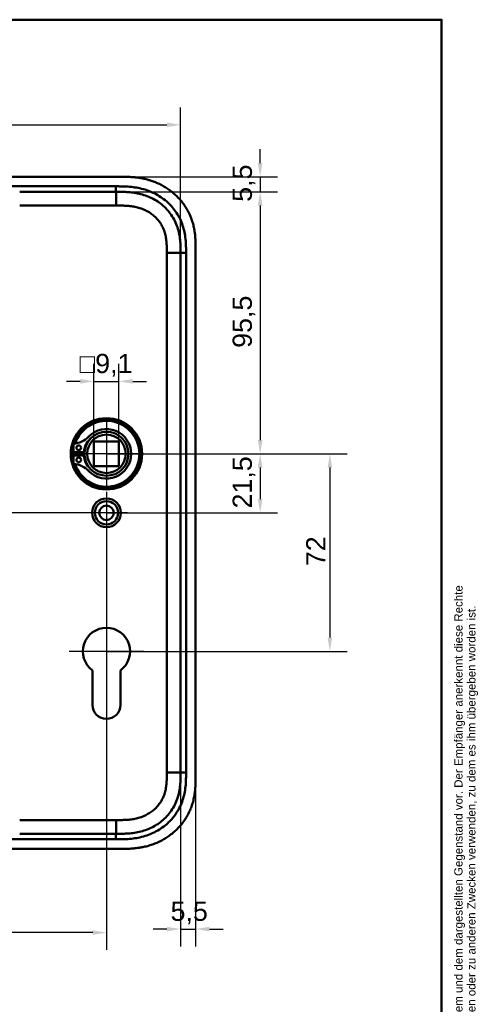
# Model space of a CAD drawing. Header units: millimetres. Extents: x 20 to 833, y 20 to 574.
# Tile 13 of 13: x 666 to 833, y 215 to 574. Entities that reach past the tile are written whole.
import ezdxf
from ezdxf.enums import TextEntityAlignment as Align

# ---------------------------------------------------------------- set-up
doc = ezdxf.new("R2010")
doc.units = ezdxf.units.MM
doc.header["$LTSCALE"] = 2
for name, color, linetype, lineweight in [('Bemaßungen(DIN)', 7, 'Continuous', 25), ('Mittelpunktmarkierung(DIN)', 7, 'Continuous', 25), ('Sichtbare Kanten(DIN)', 7, 'Continuous', 50), ('Sichtbare tangentiale Kanten(DIN)', 7, 'Continuous', 50), ('Skizziergeometrie(DIN)', 7, 'Continuous', 50), ('Skizzierlinie(DIN)', 7, 'Continuous', 25), ('Symbole(DIN)', 7, 'Continuous', 25)]:
    doc.layers.add(name, color=color, linetype=linetype, lineweight=lineweight)
doc.styles.add('Aktuell-DIN', font='arial.ttf')
doc.styles.add('STANDARD-DIN~0', font='arial.ttf')
doc.styles.add('Textstil10', font='arial.ttf')
doc.styles.add('Textstil41', font='arial.ttf', dxfattribs={"width": 0.8})
doc.styles.add('Textstil83', font='arial.ttf', dxfattribs={"width": 0.8})
doc.dimstyles.new('CAD-LAN', dxfattribs={"dimscale": 2, "dimtxt": 3.5, "dimasz": 2.5, "dimexe": 3.175, "dimexo": 0, "dimgap": 0.8, "dimtad": 1, "dimrnd": 1e-08, "dimtxsty": 'STANDARD-DIN~0', "dimcen": 0.09, "dimdle": 10, "dimclrd": 250, "dimclre": 250, "dimclrt": 250, "dimadec": 0, "dimazin": 2, "dimtfac": 1, "dimtmove": 0, "dimatfit": 3, "dimfxl": 1, "dimtolj": 1, "dimtzin": 0, "dimlwd": 25, "dimlwe": 25, "dimarcsym": 0})

# ---------------------------------------------------------------- blocks, each defined once
blk = doc.blocks.new('Ränder Standardrahmen')
at = {"layer": 'Skizziergeometrie(DIN)', "flags": 128}
blk.add_lwpolyline([(10, 10), (10, 287), (410, 287), (410, 10), (10, 10)], dxfattribs=at)
blk = doc.blocks.new('Schriftfelder Heusser')
at = {"layer": 'Skizziergeometrie(DIN)'}
for p, q in [((101, 229.92), (101, 236.92)), ((101, 236.92), (291, 236.92)), ((111, 229.92), (111, 236.92)), ((123, 229.92), (123, 236.92)), ((232, 229.92), (232, 236.92)), ((256, 229.92), (256, 236.92)), ((291, 236.92), (291, 229.92)), ((101, 191.42), (101, 229.92)), ((101, 229.92), (291, 229.92)), ((111, 229.92), (111, 221.42)), ((123, 229.92), (123, 221.42)), ((232, 229.92), (232, 221.42)), ((256, 229.92), (256, 221.42)), ((291, 229.92), (291, 191.42)), ((101, 221.42), (291, 221.42)), ((150, 221.42), (150, 204.42)), ((198.85, 221.42), (198.85, 204.42)), ((216.35, 221.42), (216.35, 204.42)), ((238.35, 221.42), (238.35, 204.42)), ((278, 221.42), (278, 191.42)), ((278, 208.67), (291, 208.67)), ((101, 204.42), (291, 204.42)), ((142, 204.42), (142, 191.42)), ((236, 204.42), (236, 191.42)), ((278, 200.17), (291, 200.17)), ((291, 191.42), (101, 191.42))]:
    blk.add_line(p, q, dxfattribs=at)
at = {"layer": 'Skizzierlinie(DIN)'}
for p, q in [((113.5, 221.42), (113.5, 204.42)), ((118, 221.42), (118, 204.42)), ((162.35, 221.42), (162.35, 204.42)), ((166.85, 221.42), (166.85, 204.42)), ((113.5, 217.17), (150, 217.17)), ((162.35, 217.17), (278, 217.17)), ((113.5, 212.92), (150, 212.92)), ((162.35, 212.92), (278, 212.92)), ((113.5, 208.67), (150, 208.67)), ((162.35, 208.67), (278, 208.67))]:
    blk.add_line(p, q, dxfattribs=at)
for centre in [(115.75, 219.25), (164.6, 219.25), (115.75, 215.04), (164.6, 215.04), (115.75, 210.79), (164.6, 210.79), (115.75, 206.54), (164.6, 206.54)]:
    blk.add_circle(centre, 1.75, dxfattribs=at)
at = {"layer": 'Symbole(DIN)', "color": 7, "insert": (293.33, 191.7), "char_height": 1.5, "width": 182.3003, "attachment_point": 1, "rotation": 90, "line_spacing_factor": 0.944221, "style": 'Aktuell-DIN'}
blk.add_mtext('\\fArial|b0|i0;\\H1.5000;Die Schlossfabrik Heusser AG ist Eigentümerin dieses Dokumentes und behält sich alle Rechte an diesem und dem dargestellten Gegenstand vor. Der Empfänger anerkennt diese Rechte\\Pund wird das Dokument nicht ohne schriftliche Ermächtigung der Eigentümerin Dritten zugänglich machen oder zu anderen Zwecken verwenden, zu dem es ihm übergeben worden ist.\\P ', dxfattribs=at)
at = {"layer": 'Symbole(DIN)', "color": 179, "true_color": 0x262659, "style": 'Aktuell-DIN'}
for s, insert, char_height, attachment_point in [('Pos.', (106, 227), 2.489, 2), ('Menge', (117, 227), 2.489, 2), ('Benennung', (125.81, 225.38), 2.489, 4), ('B-Nummer', (234.74, 225.62), 2.489, 4), ('Material', (265.02, 225.62), 2.489, 5), ('\\fArial|b0|i0;a', (115.81, 219.53), 2, 5), ('\\fArial|b0|i0;e', (164.54, 219.53), 2, 5), ('\\fArial|b0|i0;Gezeichnet', (200.05, 219.23), 2, 4), ('\\fArial|b0|i0;b', (115.75, 215), 2, 5), ('\\fArial|b0|i0;f', (164.55, 215.06), 2, 5), ('\\fArial|b0|i0;Freigegeben', (199.92, 216), 2, 1), ('\\fArial|b0|i0;Projekt', (200, 211.98), 2, 1), ('\\fArial|b0|i0;c', (115.75, 211.01), 2, 5), ('\\fArial|b0|i0;g', (164.63, 211.05), 2, 5), ('\\fArial|b0|i0;d', (115.76, 206.55), 2, 5), ('\\fArial|b0|i0;h', (164.55, 206.57), 2, 5), ('\\fArial|b0|i0;CAD-Nr.', (200, 207.5), 2, 1), ('\\fArial|b0|i0;\\H2.0000;Massstab', (284.39, 206.37), 2, 5), ('\\fArial|b0|i0;\\H2.0000;Baugruppe', (143.1, 203.73), 2, 1), ('\\fArial|b0|i0;Zeichnungs-Nr.', (237, 203.5), 2, 1), ('\\fArial|b0|i0;\\H2.5000;4853 Murgenthal', (113.33, 192.46), 2.5, 7)]:
    blk.add_mtext(s, dxfattribs=dict(at, insert=insert, char_height=char_height, attachment_point=attachment_point))
at = {"layer": 'Symbole(DIN)', "color": 179, "true_color": 0x262659, "attachment_point": 5, "style": 'Aktuell-DIN'}
for s, insert, char_height, width in [('Änd.', (107.21, 213), 2.489, 12.3494), ('Änd.', (156.12, 212.76), 2.489, 12.3494), ('\\fArial|b0|i0;Änderung', (284.51, 202.33), 2, 12.1143)]:
    blk.add_mtext(s, dxfattribs=dict(at, insert=insert, char_height=char_height, width=width))
at = {"layer": 'Symbole(DIN)', "color": 7, "insert": (143.1, 196.62), "char_height": 4.5, "width": 90.18, "attachment_point": 4, "style": 'Aktuell-DIN'}
blk.add_mtext('\\fArial|b0|i0;\\W0.90;\\H4.5000;Heusser-Muschel Serie 9  EN179', dxfattribs=at)
at = {"layer": 'Symbole(DIN)', "color": 179, "true_color": 0x262659, "style": 'Textstil10'}
blk.add_attdef('ERSTELLUNGSDATUM_001', (217.23, 218.29), '', height=2, dxfattribs=at)
at = {"layer": 'Symbole(DIN)', "color": 179, "true_color": 0x262659}
for tag, height, style, p in [('AUTOR', 2.49, 'Aktuell-DIN', (240.03, 219.26)), ('KONTROLLDATUM', 2, 'Textstil10', (217.42, 215.04)), ('KONTROLLIERT_VON', 2, 'Textstil10', (239.98, 215.05))]:
    blk.add_attdef(tag, text='', height=height, dxfattribs=dict(at, style=style)).set_placement(p, align=Align.MIDDLE_LEFT)
at = {"layer": 'Symbole(DIN)', "color": 7, "style": 'Textstil83', "width": 0.8}
blk.add_attdef('Anfänglicher_Ansichtsmaßstab_001', (281.57, 213.34), '', height=2.3, dxfattribs=at)
at = {"layer": 'Symbole(DIN)', "color": 179, "true_color": 0x262659, "style": 'Textstil10'}
blk.add_attdef('PROJEKT', text='', height=2, dxfattribs=at).set_placement((217.77, 209.72), align=Align.BOTTOM_LEFT)
at = {"layer": 'Symbole(DIN)', "color": 7, "style": 'Textstil41', "width": 0.8}
blk.add_attdef('STATUS', text='', height=5, dxfattribs=at).set_placement((284.53, 195.86), align=Align.MIDDLE_CENTER)
blk = doc.blocks.new('*D8')
at = {"layer": 'Bemaßungen(DIN)', "color": 250, "linetype": 'Continuous', "lineweight": 25, "true_color": 0x3f3f3f, "transparency": 16777216}
for p, q in [((701.35, 511.26), (760.24, 511.26)), ((753.89, 506.26), (753.89, 420.76)), ((697.89, 415.76), (760.24, 415.76))]:
    blk.add_line(p, q, dxfattribs=at)
at = {"layer": 'Bemaßungen(DIN)', "color": 250, "linetype": 'Continuous', "true_color": 0x3f3f3f, "transparency": 16777216}
for points in [[(753.05, 506.26), (754.72, 506.26), (753.89, 511.26)], [(753.05, 420.76), (754.72, 420.76), (753.89, 415.76)]]:
    blk.add_solid(points, dxfattribs=at)
at = {"layer": 'Defpoints', "color": 0, "linetype": 'Continuous', "transparency": 16777216}
for p in [(701.35, 511.26), (697.89, 415.76), (753.89, 415.76)]:
    blk.add_point(p, dxfattribs=at)
at = {"layer": 'Bemaßungen(DIN)', "color": 250, "linetype": 'Continuous', "lineweight": 25, "true_color": 0x3f3f3f, "transparency": 16777216, "insert": (743.87, 454.39), "char_height": 7, "attachment_point": 1, "rotation": 90, "style": 'STANDARD-DIN~0'}
blk.add_mtext('\\A1;95,5', dxfattribs=at)
blk = doc.blocks.new('*D9')
at = {"layer": 'Bemaßungen(DIN)', "color": 250, "linetype": 'Continuous', "lineweight": 25, "true_color": 0x3f3f3f, "transparency": 16777216}
for p, q in [((697.89, 415.76), (760.24, 415.76)), ((753.89, 410.76), (753.89, 399.26)), ((697.89, 394.26), (760.24, 394.26))]:
    blk.add_line(p, q, dxfattribs=at)
at = {"layer": 'Bemaßungen(DIN)', "color": 250, "linetype": 'Continuous', "true_color": 0x3f3f3f, "transparency": 16777216}
for points in [[(753.05, 410.76), (754.72, 410.76), (753.89, 415.76)], [(753.05, 399.26), (754.72, 399.26), (753.89, 394.26)]]:
    blk.add_solid(points, dxfattribs=at)
at = {"layer": 'Defpoints', "color": 0, "linetype": 'Continuous', "transparency": 16777216}
for p in [(697.89, 415.76), (697.89, 394.26), (753.89, 394.26)]:
    blk.add_point(p, dxfattribs=at)
at = {"layer": 'Bemaßungen(DIN)', "color": 250, "linetype": 'Continuous', "lineweight": 25, "true_color": 0x3f3f3f, "transparency": 16777216, "insert": (743.87, 395.84), "char_height": 7, "attachment_point": 1, "rotation": 90, "style": 'STANDARD-DIN~0'}
blk.add_mtext('\\A1;21,5', dxfattribs=at)
blk = doc.blocks.new('*D10')
at = {"layer": 'Bemaßungen(DIN)', "color": 250, "linetype": 'Continuous', "lineweight": 25, "true_color": 0x3f3f3f, "transparency": 16777216}
for p, q in [((697.89, 415.76), (785.67, 415.76)), ((779.32, 410.76), (779.32, 348.76)), ((697.89, 343.76), (785.67, 343.76))]:
    blk.add_line(p, q, dxfattribs=at)
at = {"layer": 'Bemaßungen(DIN)', "color": 250, "linetype": 'Continuous', "true_color": 0x3f3f3f, "transparency": 16777216}
for points in [[(778.49, 410.76), (780.15, 410.76), (779.32, 415.76)], [(778.49, 348.76), (780.15, 348.76), (779.32, 343.76)]]:
    blk.add_solid(points, dxfattribs=at)
at = {"layer": 'Defpoints', "color": 0, "linetype": 'Continuous', "transparency": 16777216}
for p in [(697.89, 415.76), (697.89, 343.76), (779.32, 343.76)]:
    blk.add_point(p, dxfattribs=at)
at = {"layer": 'Bemaßungen(DIN)', "color": 250, "linetype": 'Continuous', "lineweight": 25, "true_color": 0x3f3f3f, "transparency": 16777216, "insert": (770.69, 374.81), "char_height": 7, "attachment_point": 1, "rotation": 90, "style": 'STANDARD-DIN~0'}
blk.add_mtext('\\A1;72', dxfattribs=at)
blk = doc.blocks.new('*D11')
at = {"layer": 'Bemaßungen(DIN)', "color": 250, "linetype": 'Continuous', "lineweight": 25, "true_color": 0x3f3f3f, "transparency": 16777216}
for p, q in [((753.89, 521.76), (753.89, 526.76)), ((702.35, 516.76), (760.24, 516.76)), ((753.89, 516.76), (753.89, 511.26)), ((701.35, 511.26), (760.24, 511.26)), ((753.89, 506.26), (753.89, 501.26))]:
    blk.add_line(p, q, dxfattribs=at)
at = {"layer": 'Bemaßungen(DIN)', "color": 250, "linetype": 'Continuous', "true_color": 0x3f3f3f, "transparency": 16777216}
for points in [[(753.05, 521.76), (754.72, 521.76), (753.89, 516.76)], [(753.05, 506.26), (754.72, 506.26), (753.89, 511.26)]]:
    blk.add_solid(points, dxfattribs=at)
at = {"layer": 'Defpoints', "color": 0, "linetype": 'Continuous', "transparency": 16777216}
for p in [(702.35, 516.76), (701.35, 511.26), (753.89, 511.26)]:
    blk.add_point(p, dxfattribs=at)
at = {"layer": 'Bemaßungen(DIN)', "color": 250, "linetype": 'Continuous', "lineweight": 25, "true_color": 0x3f3f3f, "transparency": 16777216, "insert": (743.9, 507.61), "char_height": 7, "attachment_point": 1, "rotation": 90, "style": 'STANDARD-DIN~0'}
blk.add_mtext('\\A1;5,5', dxfattribs=at)
blk = doc.blocks.new('*D12')
at = {"layer": 'Bemaßungen(DIN)', "color": 250, "linetype": 'Continuous', "lineweight": 25, "true_color": 0x3f3f3f, "transparency": 16777216}
for p, q in [((579.89, 491.26), (553.54, 491.26)), ((559.89, 399.26), (559.89, 486.26)), ((697.89, 394.26), (553.54, 394.26))]:
    blk.add_line(p, q, dxfattribs=at)
at = {"layer": 'Bemaßungen(DIN)', "color": 250, "linetype": 'Continuous', "true_color": 0x3f3f3f, "transparency": 16777216}
for points in [[(559.05, 486.26), (560.72, 486.26), (559.89, 491.26)], [(559.05, 399.26), (560.72, 399.26), (559.89, 394.26)]]:
    blk.add_solid(points, dxfattribs=at)
at = {"layer": 'Defpoints', "color": 0, "linetype": 'Continuous', "transparency": 16777216}
for p in [(559.89, 491.26), (579.89, 491.26), (697.89, 394.26)]:
    blk.add_point(p, dxfattribs=at)
at = {"layer": 'Bemaßungen(DIN)', "color": 250, "linetype": 'Continuous', "lineweight": 25, "true_color": 0x3f3f3f, "transparency": 16777216, "insert": (551.14, 437.75), "char_height": 7, "attachment_point": 1, "rotation": 90, "style": 'STANDARD-DIN~0'}
blk.add_mtext('\\A1;97', dxfattribs=at)
blk = doc.blocks.new('*D13')
at = {"layer": 'Bemaßungen(DIN)', "color": 250, "linetype": 'Continuous', "lineweight": 25, "true_color": 0x3f3f3f, "transparency": 16777216}
for p, q in [((697.89, 394.26), (553.54, 394.26)), ((559.89, 389.26), (559.89, 302.26)), ((579.89, 297.26), (553.54, 297.26))]:
    blk.add_line(p, q, dxfattribs=at)
at = {"layer": 'Bemaßungen(DIN)', "color": 250, "linetype": 'Continuous', "true_color": 0x3f3f3f, "transparency": 16777216}
for points in [[(559.05, 389.26), (560.72, 389.26), (559.89, 394.26)], [(559.05, 302.26), (560.72, 302.26), (559.89, 297.26)]]:
    blk.add_solid(points, dxfattribs=at)
at = {"layer": 'Defpoints', "color": 0, "linetype": 'Continuous', "transparency": 16777216}
for p in [(697.89, 394.26), (559.89, 297.26), (579.89, 297.26)]:
    blk.add_point(p, dxfattribs=at)
at = {"layer": 'Bemaßungen(DIN)', "color": 250, "linetype": 'Continuous', "lineweight": 25, "true_color": 0x3f3f3f, "transparency": 16777216, "insert": (551.14, 340.75), "char_height": 7, "attachment_point": 1, "rotation": 90, "style": 'STANDARD-DIN~0'}
blk.add_mtext('\\A1;97', dxfattribs=at)
blk = doc.blocks.new('*D14')
at = {"layer": 'Bemaßungen(DIN)', "color": 250, "linetype": 'Continuous', "lineweight": 25, "true_color": 0x3f3f3f, "transparency": 16777216}
for p, q in [((532.89, 487.92), (532.89, 542.05)), ((724.89, 488.98), (724.89, 542.05)), ((537.89, 535.7), (719.89, 535.7))]:
    blk.add_line(p, q, dxfattribs=at)
at = {"layer": 'Bemaßungen(DIN)', "color": 250, "linetype": 'Continuous', "true_color": 0x3f3f3f, "transparency": 16777216}
for points in [[(537.89, 536.53), (537.89, 534.86), (532.89, 535.7)], [(719.89, 536.53), (719.89, 534.86), (724.89, 535.7)]]:
    blk.add_solid(points, dxfattribs=at)
at = {"layer": 'Defpoints', "color": 0, "linetype": 'Continuous', "transparency": 16777216}
for p in [(724.89, 535.7), (724.89, 488.98), (532.89, 487.92)]:
    blk.add_point(p, dxfattribs=at)
at = {"layer": 'Bemaßungen(DIN)', "color": 250, "linetype": 'Continuous', "lineweight": 25, "true_color": 0x3f3f3f, "transparency": 16777216, "insert": (621.52, 544.44), "char_height": 7, "attachment_point": 1, "style": 'STANDARD-DIN~0'}
blk.add_mtext('\\A1;192', dxfattribs=at)
blk = doc.blocks.new('*D16')
at = {"layer": 'Bemaßungen(DIN)', "color": 250, "linetype": 'Continuous', "lineweight": 25, "true_color": 0x3f3f3f, "transparency": 16777216}
for p, q in [((697.89, 386.61), (697.89, 234.91)), ((579.89, 289.61), (579.89, 234.91)), ((692.89, 241.26), (584.89, 241.26))]:
    blk.add_line(p, q, dxfattribs=at)
at = {"layer": 'Bemaßungen(DIN)', "color": 250, "linetype": 'Continuous', "true_color": 0x3f3f3f, "transparency": 16777216}
for points in [[(584.89, 242.1), (584.89, 240.43), (579.89, 241.26)], [(692.89, 242.1), (692.89, 240.43), (697.89, 241.26)]]:
    blk.add_solid(points, dxfattribs=at)
at = {"layer": 'Defpoints', "color": 0, "linetype": 'Continuous', "transparency": 16777216}
for p in [(697.89, 386.61), (579.89, 289.61), (579.89, 241.26)]:
    blk.add_point(p, dxfattribs=at)
at = {"layer": 'Bemaßungen(DIN)', "color": 250, "linetype": 'Continuous', "lineweight": 25, "true_color": 0x3f3f3f, "transparency": 16777216, "insert": (631.48, 250.01), "char_height": 7, "attachment_point": 1, "style": 'STANDARD-DIN~0'}
blk.add_mtext('\\A1;118', dxfattribs=at)
blk = doc.blocks.new('*D17')
at = {"layer": 'Bemaßungen(DIN)', "color": 250, "linetype": 'Continuous', "lineweight": 25, "true_color": 0x3f3f3f, "transparency": 16777216}
for p, q in [((724.89, 300.85), (724.89, 236.2)), ((730.39, 298.55), (730.39, 236.2)), ((719.89, 242.55), (714.89, 242.55)), ((724.89, 242.55), (730.39, 242.55)), ((735.39, 242.55), (740.39, 242.55))]:
    blk.add_line(p, q, dxfattribs=at)
at = {"layer": 'Bemaßungen(DIN)', "color": 250, "linetype": 'Continuous', "true_color": 0x3f3f3f, "transparency": 16777216}
for points in [[(719.89, 243.38), (719.89, 241.71), (724.89, 242.55)], [(735.39, 243.38), (735.39, 241.71), (730.39, 242.55)]]:
    blk.add_solid(points, dxfattribs=at)
at = {"layer": 'Defpoints', "color": 0, "linetype": 'Continuous', "transparency": 16777216}
for p in [(724.89, 300.85), (730.39, 298.55), (730.39, 242.55)]:
    blk.add_point(p, dxfattribs=at)
at = {"layer": 'Bemaßungen(DIN)', "color": 250, "linetype": 'Continuous', "lineweight": 25, "true_color": 0x3f3f3f, "transparency": 16777216, "insert": (721.24, 252.53), "char_height": 7, "attachment_point": 1, "style": 'STANDARD-DIN~0'}
blk.add_mtext('\\A1;5,5', dxfattribs=at)
blk = doc.blocks.new('*D18')
at = {"layer": 'Bemaßungen(DIN)', "color": 250, "linetype": 'Continuous', "lineweight": 25, "true_color": 0x3f3f3f, "transparency": 16777216}
for p, q in [((693.34, 420.31), (693.34, 448.52)), ((702.44, 420.31), (702.44, 448.52)), ((688.34, 442.17), (683.34, 442.17)), ((693.34, 442.17), (702.44, 442.17)), ((707.44, 442.17), (712.44, 442.17))]:
    blk.add_line(p, q, dxfattribs=at)
at = {"layer": 'Bemaßungen(DIN)', "color": 250, "linetype": 'Continuous', "true_color": 0x3f3f3f, "transparency": 16777216}
for points in [[(688.34, 443.01), (688.34, 441.34), (693.34, 442.17)], [(707.44, 443.01), (707.44, 441.34), (702.44, 442.17)]]:
    blk.add_solid(points, dxfattribs=at)
at = {"layer": 'Defpoints', "color": 0, "linetype": 'Continuous', "transparency": 16777216}
for p in [(702.44, 442.17), (693.34, 420.31), (702.44, 420.31)]:
    blk.add_point(p, dxfattribs=at)
at = {"layer": 'Bemaßungen(DIN)', "color": 250, "linetype": 'Continuous', "lineweight": 25, "true_color": 0x3f3f3f, "transparency": 16777216, "insert": (688.12, 452.19), "char_height": 7, "attachment_point": 1, "style": 'STANDARD-DIN~0'}
blk.add_mtext('\\A1;\\fAIGDT|b0|i0;\\H7.0000;o\\fArial|b0|i0;\\H7.0000;9,1', dxfattribs=at)

msp = doc.modelspace()

# ---------------------------------------------------------------- linework, layer by layer
at = {"layer": 'Mittelpunktmarkierung(DIN)', "linetype": 'Continuous'}
for p, q in [((697.888, 427.762), (697.888, 403.762)), ((709.888, 415.762), (685.888, 415.762)), ((697.888, 401.912), (697.888, 386.612)), ((705.538, 394.262), (690.238, 394.262)), ((697.888, 357.362), (697.888, 333.762)), ((711.488, 343.762), (684.288, 343.762))]:
    msp.add_line(p, q, dxfattribs=at)
at = {"layer": 'Sichtbare Kanten(DIN)'}
for p, q in [((702.349, 516.762), (544.427, 516.762)), ((701.35, 511.262), (666.258, 511.262)), ((701.35, 511.262), (701.361, 511.262)), ((730.388, 298.547), (730.388, 489.978)), ((693.338, 411.212), (693.338, 420.312)), ((693.338, 420.312), (702.438, 420.312)), ((702.438, 420.312), (702.438, 411.212)), ((685.93, 416.379), (685.93, 419.403)), ((689.63, 416.379), (685.93, 416.379)), ((685.93, 415.146), (689.63, 415.146)), ((685.93, 412.122), (685.93, 415.146)), ((702.438, 411.212), (693.338, 411.212)), ((692.788, 324.262), (692.788, 336.837)), ((702.988, 336.838), (702.988, 324.262)), ((701.35, 277.262), (666.258, 277.262)), ((701.361, 277.262), (701.35, 277.262)), ((543.867, 271.762), (702.349, 271.762))]:
    msp.add_line(p, q, dxfattribs=at)
for centre, radius in [((697.888, 415.762), 13), ((697.888, 415.762), 12.5), ((697.888, 415.762), 8), ((697.888, 415.762), 7), ((687.78, 417.994), 0.85), ((687.78, 413.531), 0.85), ((697.888, 394.262), 5.25), ((697.888, 394.262), 4.25), ((697.888, 394.262), 2.65)]:
    msp.add_circle(centre, radius, dxfattribs=at)
for centre, radius, start, end in [((697.888, 415.762), 12, 198.17213, 161.82787), ((697.888, 415.762), 9.017, 224.1409, 135.8591), ((685.19, 428.085), 8.678, 274.96705, 315.8591), ((697.155, 415.762), 7.55, 125.6871, 175.31499), ((697.888, 415.762), 12, 175.21102, 184.78898), ((697.888, 415.762), 9, 176.0711, 183.9289), ((697.888, 415.762), 8.2, 153.63056, 206.36944), ((697.155, 415.762), 7.55, 184.68501, 234.3129), ((685.19, 403.44), 8.678, 44.1409, 85.03295), ((697.888, 343.762), 8.6, 306.37412, 233.63044), ((697.888, 324.262), 5.1, 180, 0)]:
    msp.add_arc(centre, radius, start, end, dxfattribs=at)
for points, knots in [([(730.388, 489.978), (730.388, 490.277), (730.388, 490.876), (730.382, 491.629), (730.369, 492.385), (730.352, 492.993), (730.318, 493.757), (730.28, 494.368), (730.205, 495.287), (730.103, 496.207), (729.915, 497.432), (729.733, 498.346), (729.515, 499.253), (729.352, 499.854), (729.125, 500.599), (728.925, 501.19), (728.652, 501.921), (728.416, 502.499), (728.033, 503.354), (727.615, 504.192), (726.922, 505.415), (726.237, 506.46), (725.303, 507.709), (724.495, 508.66), (723.414, 509.784), (722.496, 510.629), (721.289, 511.612), (720.278, 512.34), (718.963, 513.173), (717.873, 513.777), (716.612, 514.382), (715.753, 514.745), (714.882, 515.075), (714.295, 515.279), (713.408, 515.56), (712.511, 515.808), (711.305, 516.086), (710.393, 516.256), (709.479, 516.397), (708.868, 516.477), (708.105, 516.56), (707.494, 516.614), (706.731, 516.669), (706.122, 516.701), (705.209, 516.737), (703.998, 516.762), (702.947, 516.763), (702.349, 516.762)], [-0.99999789, -0.99999789, -0.99999789, -0.99999789, -0.9791648, -0.9583317, -0.94791516, -0.92708206, -0.91666552, -0.89583243, -0.88541588, -0.85416624, -0.83333315, -0.80208351, -0.79166696, -0.77083387, -0.76041733, -0.73958423, -0.72916769, -0.70833459, -0.69791805, -0.66666841, -0.64583532, -0.60416913, -0.58333604, -0.54166985, -0.52083676, -0.47917058, -0.45833749, -0.4166713, -0.39583821, -0.35417202, -0.33333893, -0.30208929, -0.29167275, -0.27083965, -0.26042311, -0.22917347, -0.20834038, -0.17709074, -0.16667419, -0.1458411, -0.13542455, -0.11459146, -0.10417491, -0.08334182, -0.07292528, -0.04167564, -0.00000945, -0.00000945, -0.00000945, -0.00000945]), ([(701.361, 511.262), (701.991, 511.262), (702.636, 511.262), (703.286, 511.252), (703.972, 511.241), (704.664, 511.22), (705.354, 511.178), (706.086, 511.134), (706.815, 511.067), (707.538, 510.971), (708.302, 510.871), (709.058, 510.738), (709.806, 510.567), (710.589, 510.389), (711.363, 510.169), (712.118, 509.907), (712.9, 509.636), (713.662, 509.319), (714.398, 508.958), (715.15, 508.588), (715.875, 508.173), (716.569, 507.711), (717.269, 507.246), (717.938, 506.734), (718.574, 506.174), (719.21, 505.613), (719.811, 505.005), (720.36, 504.363), (720.915, 503.715), (721.422, 503.03), (721.875, 502.315), (722.33, 501.597), (722.732, 500.85), (723.079, 500.081), (723.423, 499.316), (723.713, 498.529), (723.948, 497.736), (724.182, 496.946), (724.361, 496.16), (724.496, 495.368), (724.627, 494.607), (724.717, 493.839), (724.778, 493.062), (724.833, 492.347), (724.862, 491.624), (724.875, 490.902), (724.888, 490.253), (724.888, 489.606), (724.888, 488.978)], [0, 0, 0, 0, 0.1902217, 0.1902217, 0.1902217, 0.3910459, 0.3910459, 0.3910459, 0.6037782, 0.6037782, 0.6037782, 0.8282217, 0.8282217, 0.8282217, 1.0633883, 1.0633883, 1.0633883, 1.3072782, 1.3072782, 1.3072782, 1.5568293, 1.5568293, 1.5568293, 1.8081601, 1.8081601, 1.8081601, 2.0594434, 2.0594434, 2.0594434, 2.3133314, 2.3133314, 2.3133314, 2.5680226, 2.5680226, 2.5680226, 2.8214462, 2.8214462, 2.8214462, 3.0739819, 3.0739819, 3.0739819, 3.3167289, 3.3167289, 3.3167289, 3.5398143, 3.5398143, 3.5398143, 3.7401487, 3.7401487, 3.7401487, 3.7401487]), ([(724.888, 299.547), (724.888, 298.919), (724.888, 298.272), (724.875, 297.623), (724.862, 296.901), (724.833, 296.178), (724.778, 295.463), (724.717, 294.686), (724.627, 293.918), (724.496, 293.156), (724.361, 292.364), (724.182, 291.579), (723.948, 290.789), (723.713, 289.996), (723.423, 289.209), (723.079, 288.444), (722.732, 287.675), (722.33, 286.928), (721.875, 286.21), (721.422, 285.495), (720.915, 284.81), (720.36, 284.162), (719.811, 283.52), (719.21, 282.912), (718.574, 282.351), (717.938, 281.791), (717.269, 281.279), (716.569, 280.814), (715.875, 280.352), (715.15, 279.937), (714.398, 279.567), (713.662, 279.206), (712.9, 278.889), (712.118, 278.618), (711.363, 278.356), (710.589, 278.136), (709.806, 277.958), (709.058, 277.787), (708.302, 277.654), (707.538, 277.554), (706.815, 277.458), (706.086, 277.391), (705.354, 277.347), (704.664, 277.305), (703.972, 277.283), (703.286, 277.273), (702.636, 277.263), (701.991, 277.262), (701.361, 277.262)], [0, 0, 0, 0, 0.2003325, 0.2003325, 0.2003325, 0.4234176, 0.4234176, 0.4234176, 0.6661657, 0.6661657, 0.6661657, 0.9187023, 0.9187023, 0.9187023, 1.172126, 1.172126, 1.172126, 1.4268172, 1.4268172, 1.4268172, 1.6807052, 1.6807052, 1.6807052, 1.9319886, 1.9319886, 1.9319886, 2.1833195, 2.1833195, 2.1833195, 2.4328707, 2.4328707, 2.4328707, 2.6767608, 2.6767608, 2.6767608, 2.9119278, 2.9119278, 2.9119278, 3.1363716, 3.1363716, 3.1363716, 3.3491044, 3.3491044, 3.3491044, 3.549929, 3.549929, 3.549929, 3.7401511, 3.7401511, 3.7401511, 3.7401511]), ([(702.349, 271.762), (702.947, 271.762), (703.998, 271.763), (705.209, 271.788), (706.122, 271.823), (706.731, 271.856), (707.494, 271.91), (708.105, 271.965), (708.868, 272.048), (709.479, 272.128), (710.394, 272.269), (711.305, 272.439), (712.662, 272.752), (713.855, 273.093), (715.322, 273.602), (716.472, 274.076), (717.874, 274.749), (718.963, 275.352), (720.278, 276.185), (721.289, 276.913), (722.496, 277.896), (723.414, 278.741), (724.495, 279.864), (725.303, 280.816), (726.237, 282.065), (726.922, 283.11), (727.692, 284.468), (728.238, 285.593), (728.83, 287.037), (729.23, 288.22), (729.637, 289.723), (729.892, 290.94), (730.103, 292.318), (730.205, 293.238), (730.28, 294.156), (730.318, 294.768), (730.352, 295.531), (730.369, 296.139), (730.382, 296.896), (730.388, 297.65), (730.388, 298.248), (730.388, 298.547)], [-0.99999787, -0.99999787, -0.99999787, -0.99999787, -0.95833168, -0.92708204, -0.9166655, -0.89583241, -0.88541586, -0.86458277, -0.85416622, -0.83333313, -0.82291658, -0.79166695, -0.77083385, -0.72916767, -0.70833458, -0.66666839, -0.6458353, -0.60416912, -0.58333603, -0.54166984, -0.52083675, -0.47917057, -0.45833747, -0.41667129, -0.3958382, -0.35417201, -0.33333892, -0.29167274, -0.27083965, -0.22917346, -0.20834037, -0.16667419, -0.14584109, -0.11459146, -0.10417491, -0.08334182, -0.07292527, -0.05209218, -0.04167563, -0.02084254, -0.00000945, -0.00000945, -0.00000945, -0.00000945])]:
    msp.add_open_spline(points, degree=3, knots=knots, dxfattribs=at)
msp.add_open_spline([(724.888, 488.978), (724.888, 394.262), (724.888, 299.547)], degree=2, dxfattribs=at)
at = {"layer": 'Sichtbare tangentiale Kanten(DIN)'}
for p, q in [((701.35, 511.262), (701.35, 513.262)), ((701.361, 511.262), (701.361, 506.262)), ((666.258, 506.262), (701.361, 506.262)), ((724.888, 488.978), (719.888, 488.978)), ((724.888, 488.978), (726.888, 488.978)), ((724.888, 299.547), (719.888, 299.547)), ((724.888, 299.547), (726.888, 299.547)), ((701.361, 282.262), (666.258, 282.262)), ((701.361, 277.262), (701.361, 282.262)), ((701.35, 277.262), (701.35, 275.262))]:
    msp.add_line(p, q, dxfattribs=at)
for points in [[(556.426, 513.262), (604.734, 513.262), (653.042, 513.262), (701.35, 513.262)], [(719.888, 488.978), (719.888, 425.834), (719.888, 362.691), (719.888, 299.547)], [(726.888, 488.978), (726.888, 425.834), (726.888, 362.691), (726.888, 299.547)], [(701.35, 275.262), (653.042, 275.262), (604.734, 275.262), (556.426, 275.263)]]:
    msp.add_open_spline(points, degree=3, dxfattribs=at)
for points, knots in [([(701.35, 513.262), (701.565, 513.262), (701.781, 513.262), (701.996, 513.262), (702.197, 513.262), (702.398, 513.261), (702.6, 513.259), (702.7, 513.259), (702.801, 513.258), (702.901, 513.257), (703.196, 513.254), (703.491, 513.249), (703.806, 513.242), (703.813, 513.242), (703.821, 513.242), (703.828, 513.242), (704.712, 513.221), (705.511, 513.181), (706.319, 513.113), (706.334, 513.112), (706.348, 513.111), (706.363, 513.11), (707.185, 513.039), (708.014, 512.938), (708.837, 512.798), (708.845, 512.796), (708.853, 512.795), (708.861, 512.794), (709.688, 512.652), (710.51, 512.472), (711.323, 512.248), (711.329, 512.246), (711.336, 512.244), (711.342, 512.242), (712.981, 511.789), (714.583, 511.151), (716.057, 510.352), (717.536, 509.549), (718.953, 508.545), (720.199, 507.402), (721.435, 506.268), (722.544, 504.96), (723.456, 503.555), (724.364, 502.155), (725.102, 500.62), (725.637, 499.027), (725.639, 499.023), (725.64, 499.019), (725.641, 499.015), (725.91, 498.215), (726.13, 497.394), (726.303, 496.572), (726.304, 496.565), (726.305, 496.558), (726.307, 496.552), (726.479, 495.727), (726.607, 494.888), (726.695, 494.058), (726.696, 494.044), (726.698, 494.03), (726.699, 494.016), (726.785, 493.198), (726.835, 492.381), (726.861, 491.505), (726.862, 491.492), (726.862, 491.479), (726.862, 491.467), (726.888, 490.613), (726.888, 489.796), (726.888, 488.978)], [0, 0, 0, 0, 0.0646507, 0.0646507, 0.0646507, 0.1249969, 0.1249969, 0.1249969, 0.15517, 0.15517, 0.15517, 0.2436497, 0.2436497, 0.2436497, 0.2456893, 0.2456893, 0.2456893, 0.492996, 0.492996, 0.492996, 0.4974066, 0.4974066, 0.4974066, 0.748902, 0.748902, 0.748902, 0.7513151, 0.7513151, 0.7513151, 1.0041249, 1.0041249, 1.0041249, 1.0061194, 1.0061194, 1.0061194, 1.5162083, 1.5162083, 1.5162083, 2.0281632, 2.0281632, 2.0281632, 2.536105, 2.536105, 2.536105, 3.0426684, 3.0426684, 3.0426684, 3.0439581, 3.0439581, 3.0439581, 3.2980848, 3.2980848, 3.2980848, 3.3001542, 3.3001542, 3.3001542, 3.554844, 3.554844, 3.554844, 3.5590877, 3.5590877, 3.5590877, 3.810454, 3.810454, 3.810454, 3.8140987, 3.8140987, 3.8140987, 4.0593595, 4.0593595, 4.0593595, 4.0593595]), ([(701.361, 506.262), (701.596, 506.262), (701.831, 506.262), (702.066, 506.262), (702.143, 506.262), (702.219, 506.261), (702.295, 506.261), (702.371, 506.261), (702.447, 506.26), (702.523, 506.26), (702.675, 506.259), (702.827, 506.258), (702.98, 506.256), (703.056, 506.255), (703.132, 506.254), (703.208, 506.253), (703.362, 506.25), (703.515, 506.248), (703.669, 506.244), (703.746, 506.242), (703.823, 506.24), (703.9, 506.238), (703.977, 506.235), (704.054, 506.233), (704.134, 506.23), (704.446, 506.219), (704.744, 506.206), (705.052, 506.187), (705.059, 506.187), (705.066, 506.186), (705.074, 506.186), (705.694, 506.148), (706.287, 506.093), (706.884, 506.014), (706.892, 506.013), (706.901, 506.012), (706.91, 506.011), (707.511, 505.931), (708.105, 505.827), (708.696, 505.692), (708.701, 505.691), (708.706, 505.69), (708.711, 505.689), (709.308, 505.552), (709.901, 505.384), (710.478, 505.184), (710.482, 505.182), (710.485, 505.181), (710.489, 505.18), (711.07, 504.978), (711.646, 504.739), (712.2, 504.467), (712.753, 504.195), (713.292, 503.886), (713.805, 503.545), (714.317, 503.204), (714.809, 502.827), (715.271, 502.42), (715.731, 502.015), (716.166, 501.574), (716.564, 501.109), (716.961, 500.645), (717.327, 500.151), (717.653, 499.636), (717.979, 499.123), (718.269, 498.584), (718.518, 498.032), (718.767, 497.48), (718.978, 496.907), (719.151, 496.327), (719.152, 496.323), (719.153, 496.319), (719.154, 496.314), (719.326, 495.735), (719.461, 495.144), (719.564, 494.55), (719.565, 494.541), (719.567, 494.532), (719.568, 494.524), (719.671, 493.926), (719.742, 493.324), (719.791, 492.699), (719.791, 492.691), (719.792, 492.684), (719.792, 492.677), (719.816, 492.365), (719.834, 492.064), (719.847, 491.755), (719.861, 491.438), (719.87, 491.122), (719.877, 490.807), (719.888, 490.195), (719.888, 489.586), (719.888, 488.978)], [3.8795396, 3.8795396, 3.8795396, 3.8795396, 3.9500796, 3.9500796, 3.9500796, 3.9729083, 3.9729083, 3.9729083, 3.9957369, 3.9957369, 3.9957369, 4.0413942, 4.0413942, 4.0413942, 4.0642228, 4.0642228, 4.0642228, 4.1103649, 4.1103649, 4.1103649, 4.1334359, 4.1334359, 4.1334359, 4.1565069, 4.1565069, 4.1565069, 4.2466916, 4.2466916, 4.2466916, 4.2487909, 4.2487909, 4.2487909, 4.4301197, 4.4301197, 4.4301197, 4.4328324, 4.4328324, 4.4328324, 4.6153934, 4.6153934, 4.6153934, 4.6170091, 4.6170091, 4.6170091, 4.8015249, 4.8015249, 4.8015249, 4.802599, 4.802599, 4.802599, 4.9886467, 4.9886467, 4.9886467, 5.1742372, 5.1742372, 5.1742372, 5.3593337, 5.3593337, 5.3593337, 5.5439566, 5.5439566, 5.5439566, 5.7276859, 5.7276859, 5.7276859, 5.9107052, 5.9107052, 5.9107052, 6.0936617, 6.0936617, 6.0936617, 6.0950038, 6.0950038, 6.0950038, 6.2776503, 6.2776503, 6.2776503, 6.2802935, 6.2802935, 6.2802935, 6.4638632, 6.4638632, 6.4638632, 6.4660269, 6.4660269, 6.4660269, 6.5574768, 6.5574768, 6.5574768, 6.6515247, 6.6515247, 6.6515247, 6.8339614, 6.8339614, 6.8339614, 6.8339614]), ([(719.888, 299.547), (719.888, 299.306), (719.888, 299.065), (719.887, 298.825), (719.887, 298.677), (719.886, 298.53), (719.885, 298.382), (719.884, 298.308), (719.884, 298.234), (719.883, 298.161), (719.882, 298.087), (719.881, 298.013), (719.88, 297.939), (719.879, 297.866), (719.878, 297.792), (719.876, 297.718), (719.871, 297.406), (719.862, 297.093), (719.848, 296.773), (719.834, 296.461), (719.816, 296.16), (719.792, 295.848), (719.792, 295.841), (719.791, 295.834), (719.791, 295.826), (719.742, 295.2), (719.671, 294.598), (719.568, 294.001), (719.567, 293.992), (719.565, 293.984), (719.564, 293.975), (719.461, 293.381), (719.326, 292.79), (719.154, 292.211), (719.153, 292.206), (719.152, 292.202), (719.151, 292.198), (718.978, 291.618), (718.767, 291.045), (718.518, 290.493), (718.269, 289.941), (717.979, 289.401), (717.653, 288.889), (717.327, 288.374), (716.961, 287.88), (716.564, 287.416), (716.166, 286.951), (715.731, 286.51), (715.27, 286.104), (714.809, 285.698), (714.317, 285.321), (713.805, 284.98), (713.292, 284.639), (712.753, 284.33), (712.2, 284.058), (711.646, 283.786), (711.07, 283.547), (710.489, 283.345), (710.485, 283.344), (710.482, 283.342), (710.478, 283.341), (709.901, 283.141), (709.308, 282.973), (708.711, 282.836), (708.706, 282.835), (708.701, 282.834), (708.696, 282.833), (708.105, 282.698), (707.511, 282.594), (706.91, 282.514), (706.901, 282.513), (706.892, 282.512), (706.884, 282.51), (706.287, 282.432), (705.694, 282.377), (705.074, 282.339), (705.066, 282.339), (705.059, 282.338), (705.052, 282.338), (704.744, 282.319), (704.446, 282.306), (704.142, 282.295), (703.83, 282.284), (703.518, 282.277), (703.208, 282.272), (702.59, 282.262), (701.975, 282.262), (701.361, 282.262)], [25.7770823, 25.7770823, 25.7770823, 25.7770823, 25.849294, 25.849294, 25.849294, 25.8935657, 25.8935657, 25.8935657, 25.9157016, 25.9157016, 25.9157016, 25.9378374, 25.9378374, 25.9378374, 25.9599655, 25.9599655, 25.9599655, 26.0535869, 26.0535869, 26.0535869, 26.1450369, 26.1450369, 26.1450369, 26.1472006, 26.1472006, 26.1472006, 26.3307735, 26.3307735, 26.3307735, 26.3334135, 26.3334135, 26.3334135, 26.51606, 26.51606, 26.51606, 26.517402, 26.517402, 26.517402, 26.7003585, 26.7003585, 26.7003585, 26.8833778, 26.8833778, 26.8833778, 27.0671072, 27.0671072, 27.0671072, 27.2517301, 27.2517301, 27.2517301, 27.4368267, 27.4368267, 27.4368267, 27.6224172, 27.6224172, 27.6224172, 27.808465, 27.808465, 27.808465, 27.8095391, 27.8095391, 27.8095391, 27.994055, 27.994055, 27.994055, 27.9956707, 27.9956707, 27.9956707, 28.1782318, 28.1782318, 28.1782318, 28.1809444, 28.1809444, 28.1809444, 28.3622733, 28.3622733, 28.3622733, 28.3643726, 28.3643726, 28.3643726, 28.4545574, 28.4545574, 28.4545574, 28.5472062, 28.5472062, 28.5472062, 28.7315244, 28.7315244, 28.7315244, 28.7315244]), ([(726.888, 299.547), (726.888, 299.425), (726.888, 299.304), (726.888, 299.081), (726.888, 298.98), (726.887, 298.778), (726.887, 298.676), (726.884, 298.069), (726.877, 297.564), (726.862, 297.058)], [0, 0, 0, 0, 0.036465, 0.036465, 0.06681715, 0.06681715, 0.0971693, 0.0971693, 0.24893004, 0.24893004, 0.24893004, 0.24893004]), ([(726.862, 297.058), (726.835, 296.145), (726.785, 295.327), (726.699, 294.508), (726.698, 294.495), (726.696, 294.481), (726.695, 294.467), (726.607, 293.637), (726.479, 292.798), (726.307, 291.973), (726.305, 291.967), (726.304, 291.96), (726.303, 291.953), (726.13, 291.131), (725.91, 290.31), (725.641, 289.51), (725.64, 289.506), (725.639, 289.502), (725.637, 289.498), (725.102, 287.905), (724.364, 286.37), (723.456, 284.97), (722.898, 284.111), (722.268, 283.286), (721.576, 282.515)], [0.24893, 0.24893, 0.24893, 0.24893, 0.5002953, 0.5002953, 0.5002953, 0.504539, 0.504539, 0.504539, 0.7592278, 0.7592278, 0.7592278, 0.7612971, 0.7612971, 0.7612971, 1.0154228, 1.0154228, 1.0154228, 1.0167125, 1.0167125, 1.0167125, 1.5232738, 1.5232738, 1.5232738, 1.833987, 1.833987, 1.833987, 1.833987]), ([(721.576, 282.515), (721.139, 282.027), (720.676, 281.561), (720.199, 281.123), (718.956, 279.982), (717.538, 278.977), (716.057, 278.173), (714.583, 277.374), (712.981, 276.736), (711.342, 276.282), (711.336, 276.281), (711.33, 276.279), (711.323, 276.277), (710.511, 276.053), (709.688, 275.873), (708.861, 275.731), (708.853, 275.73), (708.845, 275.729), (708.837, 275.727), (708.014, 275.587), (707.185, 275.485), (706.363, 275.415), (706.348, 275.414), (706.334, 275.413), (706.319, 275.411), (705.511, 275.343), (704.713, 275.304), (703.847, 275.283), (703.834, 275.283), (703.82, 275.283), (703.806, 275.282), (702.962, 275.263), (702.156, 275.262), (701.35, 275.262)], [0, 0, 0, 0, 0.1966986, 0.1966986, 0.1966986, 0.7091793, 0.7091793, 0.7091793, 1.2192662, 1.2192662, 1.2192662, 1.2212649, 1.2212649, 1.2212649, 1.4740697, 1.4740697, 1.4740697, 1.4764728, 1.4764728, 1.4764728, 1.7279774, 1.7279774, 1.7279774, 1.7323911, 1.7323911, 1.7323911, 1.9796936, 1.9796936, 1.9796936, 1.9835862, 1.9835862, 1.9835862, 2.2253803, 2.2253803, 2.2253803, 2.2253803])]:
    msp.add_open_spline(points, degree=3, knots=knots, dxfattribs=at)

# ---------------------------------------------------------------- block references
at = {"xscale": 2, "yscale": 2, "zscale": 2}
msp.add_blockref('Ränder Standardrahmen', (0, 0), dxfattribs=at)
msp.add_blockref('Schriftfelder Heusser', (238, -362.833), dxfattribs=at).add_auto_attribs({'ERSTELLUNGSDATUM_001': '05.12.2020', 'Anfänglicher_Ansichtsmaßstab_001': '1 : 2'})

# ---------------------------------------------------------------- dimensions: what is measured, and where the dimension line sits
at = {"layer": 'Bemaßungen(DIN)', "color": 250, "linetype": 'Continuous', "lineweight": 25, "true_color": 0x3f3f3f}
for base, p1, p2, angle, override, picture, middle in [((724.888, 535.696), (532.888, 487.92), (724.888, 488.978), 180, {"dimgap": 0.8, "dimdec": 2, "dimtol": 0, "dimlim": 0, "dimtp": 0, "dimtm": 0, "dimtdec": 2, "dimtofl": 0, "dimatfit": 1}, '*D14', (628.888, 535.696)), ((753.888, 511.262), (702.349, 516.762), (701.35, 511.262), 90, {"dimgap": 0.8, "dimdec": 2, "dimtol": 0, "dimlim": 0, "dimtp": 0, "dimtm": 0, "dimtdec": 2, "dimtofl": 1, "dimatfit": 1}, '*D11', (753.888, 514.012)), ((753.888, 415.762), (701.35, 511.262), (697.888, 415.762), 270, {"dimgap": 0.8, "dimdec": 2, "dimtol": 0, "dimlim": 0, "dimtp": 0, "dimtm": 0, "dimtdec": 2, "dimtofl": 0, "dimatfit": 1}, '*D8', (753.888, 463.512)), ((559.888, 491.262), (697.888, 394.262), (579.888, 491.262), 90, {"dimgap": 0.8, "dimdec": 2, "dimtol": 0, "dimlim": 0, "dimtp": 0, "dimtm": 0, "dimtdec": 2, "dimtofl": 0, "dimatfit": 1}, '*D12', (559.888, 442.762)), ((753.888, 394.262), (697.888, 415.762), (697.888, 394.262), 90, {"dimgap": 0.8, "dimdec": 2, "dimtol": 0, "dimlim": 0, "dimtp": 0, "dimtm": 0, "dimtdec": 2, "dimtofl": 0, "dimatfit": 1}, '*D9', (753.888, 405.012)), ((779.321, 343.762), (697.888, 415.762), (697.888, 343.762), 90, {"dimgap": 0.8, "dimdec": 2, "dimtol": 0, "dimlim": 0, "dimtp": 0, "dimtm": 0, "dimtdec": 2, "dimtofl": 0, "dimatfit": 1}, '*D10', (779.321, 379.762)), ((559.888, 297.262), (697.888, 394.262), (579.888, 297.262), 90, {"dimgap": 0.8, "dimdec": 2, "dimtol": 0, "dimlim": 0, "dimtp": 0, "dimtm": 0, "dimtdec": 2, "dimtofl": 0, "dimatfit": 1}, '*D13', (559.888, 345.762)), ((579.888, 241.262), (697.888, 386.612), (579.888, 289.612), 180, {"dimgap": 0.8, "dimdec": 2, "dimtol": 0, "dimlim": 0, "dimtp": 0, "dimtm": 0, "dimtdec": 2, "dimtofl": 0, "dimatfit": 1}, '*D16', (638.888, 241.262)), ((730.388, 242.547), (724.888, 300.848), (730.388, 298.547), 180, {"dimgap": 0.8, "dimdec": 2, "dimtol": 0, "dimlim": 0, "dimtp": 0, "dimtm": 0, "dimtdec": 2, "dimtofl": 1, "dimatfit": 1}, '*D17', (727.638, 242.547))]:
    dim = msp.add_linear_dim(base=base, p1=p1, p2=p2, angle=angle, dimstyle='CAD-LAN', override=override, dxfattribs=at)
    dim.commit()
    dim.dimension.update_dxf_attribs({"geometry": picture, "text_midpoint": middle, "dimtype": 160})
dim = msp.add_linear_dim(base=(702.438, 442.174), p1=(693.338, 420.312), p2=(702.438, 420.312), angle=180, text='\\fAIGDT|b0|i0;\\H7.0000;o\\fArial|b0|i0;\\H7.0000;<>', dimstyle='CAD-LAN', override={"dimgap": 0.8, "dimdec": 2, "dimtol": 0, "dimlim": 0, "dimtp": 0, "dimtm": 0, "dimtdec": 2, "dimtofl": 1, "dimatfit": 1}, dxfattribs=at)
dim.commit()
dim.dimension.update_dxf_attribs({"geometry": '*D18', "text_midpoint": (697.888, 442.174), "dimtype": 160})

doc.saveas('drawing.dxf')
